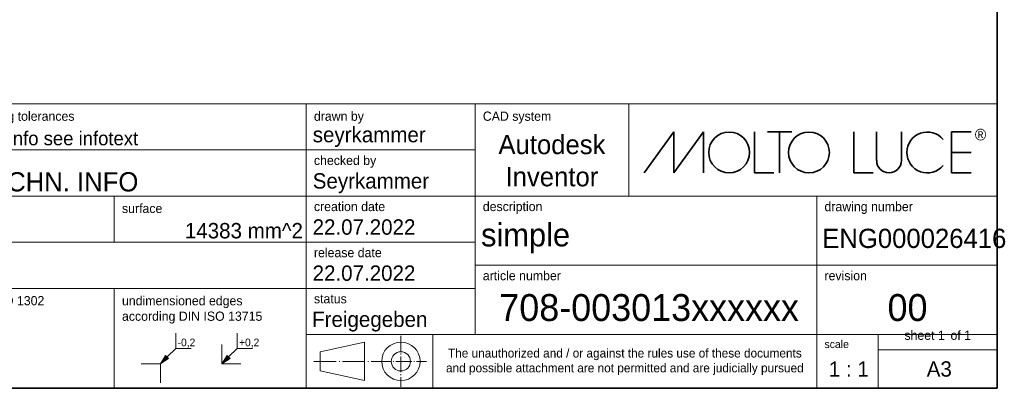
# Model space of a CAD drawing. Header units: millimetres. Extents: x 7 to 414, y 7 to 290.
# Tile 53 of 86: x 286 to 414, y 7 to 55. Entities that reach past the tile are written whole.
import ezdxf
from ezdxf.enums import TextEntityAlignment as Align

# ---------------------------------------------------------------- set-up
doc = ezdxf.new("R2010")
doc.units = ezdxf.units.MM
doc.linetypes.add('LONG_DASH_DOTTED', pattern=[0.3001, 0.2362, -0.0295, 0.0049, -0.0295])
for name, color, linetype, lineweight in [('Rahmen (ISO)', 7, 'Continuous', 35), ('Schraffur (ISO)', 7, 'Continuous', 18), ('Skizziergeometrie (ISO)', 7, 'Continuous', 18), ('Symbol (ISO)', 7, 'Continuous', 18), ('Titel (ISO)', 7, 'Continuous', 18)]:
    doc.layers.add(name, color=color, linetype=linetype, lineweight=lineweight)
doc.styles.add('MoltoLuce 2 mm', font='txt')
doc.styles.add('MoltoLuce 3_5 mm', font='txt')
doc.styles.add('Textstil87', font='txt')
doc.styles.add('Textstil90', font='txt')
doc.styles.add('Textstil92', font='txt')

# ---------------------------------------------------------------- blocks, each defined once
blk = doc.blocks.new('Ränder MoltoLuce')
at = {"layer": 'Rahmen (ISO)'}
for p, q in [((413, 290), (413, 7)), ((413, 7), (7, 7))]:
    blk.add_line(p, q, dxfattribs=at)
blk = doc.blocks.new('Schriftfelder MoltoLuce')
at = {"layer": 'Schraffur (ISO)'}
for points in [[(305.08, 10.87), (304, 10.19), (304.69, 11.26)], [(313.08, 10.87), (312, 10.19), (312.69, 11.26)]]:
    blk.add_hatch(color=256, dxfattribs=at).paths.add_polyline_path(points)
at = {"layer": 'Skizziergeometrie (ISO)', "color": 7, "linetype": 'Continuous', "lineweight": 18}
for p, q in [((306, 14.19), (306, 12.19)), ((314, 14.19), (314, 12.19)), ((304.88, 11.07), (306, 12.19)), ((306, 12.19), (308, 12.19)), ((312, 12.69), (312, 10.19)), ((312.88, 11.07), (314, 12.19)), ((314, 12.19), (316, 12.19)), ((304, 10.19), (304.69, 11.26)), ((305.08, 10.87), (304, 10.19)), ((304.69, 11.26), (305.08, 10.87)), ((312, 10.19), (312.69, 11.26)), ((313.08, 10.87), (312, 10.19)), ((312.69, 11.26), (313.08, 10.87)), ((301.5, 10.19), (304, 10.19)), ((304, 10.19), (304, 7.69)), ((312, 10.19), (314.5, 10.19))]:
    blk.add_line(p, q, dxfattribs=at)
at = {"layer": 'Titel (ISO)'}
for p, q in [((194, 44), (413, 44)), ((323, 7), (323, 44)), ((345, 44), (345, 32)), ((345, 44), (345, 14)), ((365, 32), (365, 44)), ((413, 44), (413, 7)), ((268, 38), (345, 38)), ((268, 32), (323, 32)), ((298, 26), (298, 32)), ((323, 32), (413, 32)), ((389.5, 32), (389.5, 7)), ((268, 26), (323, 26)), ((323, 26), (345, 26)), ((345, 23), (413, 23)), ((268, 20), (345, 20)), ((298, 7), (298, 20)), ((323, 14), (413, 14)), ((339.5, 14), (339.5, 7)), ((397.5, 7), (397.5, 14)), ((413, 12), (397.5, 12)), ((413, 7), (194, 7))]:
    blk.add_line(p, q, dxfattribs=at)
at = {"layer": 'Titel (ISO)', "lineweight": 35}
for p, q in [((367.03, 35.02), (370.9, 40.35)), ((370.9, 40.35), (370.9, 35.02)), ((370.9, 35.02), (374.76, 40.35)), ((374.76, 40.35), (374.76, 35.02)), ((381.38, 40.35), (381.38, 35.02)), ((383.09, 40.35), (386.23, 40.35)), ((384.66, 40.35), (384.66, 35.02)), ((394.34, 40.35), (394.34, 35.02)), ((397.29, 40.35), (397.29, 36.63)), ((400.52, 36.63), (400.52, 40.35)), ((407.06, 40.35), (407.06, 35.02)), ((409.59, 40.35), (407.06, 40.35)), ((407.06, 37.68), (409.59, 37.68)), ((381.38, 35.02), (383.91, 35.02)), ((394.34, 35.02), (396.86, 35.02)), ((407.06, 35.02), (409.59, 35.02))]:
    blk.add_line(p, q, dxfattribs=at)
at = {"layer": 'Titel (ISO)', "lineweight": 18}
for p, q in [((330.58, 13), (324.83, 11.75)), ((330.58, 8), (330.58, 13)), ((324.83, 11.75), (324.83, 9.25)), ((324.83, 9.25), (330.58, 8))]:
    blk.add_line(p, q, dxfattribs=at)
at = {"layer": 'Titel (ISO)', "linetype": 'LONG_DASH_DOTTED', "lineweight": 18, "ltscale": 8.746328}
for p, q in [((335.33, 13.83), (335.33, 7.17)), ((332, 10.5), (338.67, 10.5))]:
    blk.add_line(p, q, dxfattribs=at)
at = {"layer": 'Titel (ISO)', "linetype": 'LONG_DASH_DOTTED', "lineweight": 18, "ltscale": 12.318108}
blk.add_line((324, 10.5), (333.39, 10.5), dxfattribs=at)
at = {"layer": 'Titel (ISO)', "lineweight": 35}
for centre in [(378.08, 37.68), (388.48, 37.68)]:
    blk.add_circle(centre, 2.66, dxfattribs=at)
at = {"layer": 'Titel (ISO)', "lineweight": 18}
for radius in [2.5, 1.25]:
    blk.add_circle((335.33, 10.5), radius, dxfattribs=at)
at = {"layer": 'Titel (ISO)', "lineweight": 35}
for centre, radius, start, end in [((403.9, 37.68), 2.66, 39.3418, 320.6582), ((398.91, 36.63), 1.61, 180, 0)]:
    blk.add_arc(centre, radius, start, end, dxfattribs=at)
at = {"layer": 'Symbol (ISO)', "char_height": 1, "attachment_point": 7, "style": 'MoltoLuce 3_5 mm'}
for s, insert in [('\\fTSTAR PRO|b0|i0;\\H10.0000;\\fTSTAR PRO|b0|i0;\\H1.0000;-0,2', (306.25, 12.28)), ('\\fTSTAR PRO|b0|i0;\\H10.0000;\\fTSTAR PRO|b0|i0;\\H1.0000;+0,2', (314.25, 12.28))]:
    blk.add_mtext(s, dxfattribs=dict(at, insert=insert))
at = {"layer": 'Titel (ISO)', "style": 'MoltoLuce 2 mm'}
for s, insert, char_height, attachment_point in [('\\fTSTAR PRO|b0|i0;\\H1.2000;general manufacturing tolerances', (269, 43), 1.2, 1), ('\\fTSTAR PRO|b0|i0;\\H1.2000;drawn by', (324, 43), 1.2, 1), ('\\fTSTAR PRO|b0|i0;\\H1.2000;CAD system', (346, 43), 1.2, 1), ('\\fTSTAR PRO|b0|i0;\\H1.8000;acc. technical info see infotext', (269, 39.5), 1.8, 4), ('\\fTSTAR PRO Headline|b0|i0;\\H1.5000;®', (410.09, 40.75), 1.5, 1), ('\\fTSTAR PRO|b0|i0;\\H1.2000;checked by', (324, 37.25), 1.2, 1), ('\\fTSTAR PRO|b0|i0;\\H2.5000;_ ACC.TECHN. INFO     ', (269, 33.5), 2.5, 4), ('\\fTSTAR PRO|b0|i0;\\H1.2000;surface', (299, 31), 1.2, 1), ('\\fTSTAR PRO|b0|i0;\\H1.2000;creation date', (324, 31.25), 1.2, 1), ('\\fTSTAR PRO|b0|i0;\\H1.2000;description', (346, 31.25), 1.2, 1), ('\\fTSTAR PRO|b0|i0;\\H1.2000;drawing number\\fTSTAR PRO|b0|i0;\\H1.8000;\\P', (390.5, 31.24), 1.2, 1), ('\\fTSTAR PRO|b0|i0;\\H1.2000;release date', (324, 25.25), 1.2, 1), ('\\fTSTAR PRO|b0|i0;\\H1.2000;article number', (346, 22.25), 1.2, 1), ('\\fTSTAR PRO|b0|i0;\\H1.2000;revision', (390.5, 22.25), 1.2, 1), ('\\fTSTAR PRO|b0|i0;\\H1.2000;surface according ISO 1302', (269, 19), 1.2, 1), ('\\fTSTAR PRO|b0|i0;\\H1.2000;status', (324, 19.25), 1.2, 1), ('\\fTSTAR PRO|b0|i0;\\H1.0200;scale', (390.5, 13.25), 1.02, 1)]:
    blk.add_mtext(s, dxfattribs=dict(at, insert=insert, char_height=char_height, attachment_point=attachment_point))
at = {"layer": 'Titel (ISO)', "line_spacing_factor": 1.004773, "style": 'MoltoLuce 2 mm'}
for s, insert, char_height, attachment_point in [('\\fTSTAR PRO|b0|i0;\\H2.5000;Autodesk\\P\\fTSTAR PRO|b0|i0;\\H2.5000;Inventor', (355, 36.6), 2.5, 5), ('\\fTSTAR PRO|b0|i0;\\H1.2000;undimensioned edges\\P\\fTSTAR PRO|b0|i0;\\H1.2000;according DIN ISO 13715', (299, 18.99), 1.2, 1)]:
    blk.add_mtext(s, dxfattribs=dict(at, insert=insert, char_height=char_height, attachment_point=attachment_point))
at = {"layer": 'Titel (ISO)', "insert": (405.25, 14.5), "char_height": 2, "width": 32.2638, "attachment_point": 2, "style": 'MoltoLuce 2 mm'}
blk.add_mtext('\\fTSTAR PRO|b0|i0;\\H1.2000;sheet 1\\fTSTAR PRO|b0|i0;\\H2.0000; \\fTSTAR PRO|b0|i0;\\H1.2000;of 1', dxfattribs=at)
at = {"layer": 'Titel (ISO)', "color": 7, "insert": (364.5, 10.44), "char_height": 1.15, "attachment_point": 5, "line_spacing_factor": 1.004773, "style": 'MoltoLuce 2 mm'}
blk.add_mtext('\\fTSTAR PRO|b0|i0;\\H1.1500;The unauthorized and / or against the rules use of these documents\\P\\fTSTAR PRO|b0|i0;\\H1.1500;and possible attachment are not permitted and are judicially pursued', dxfattribs=at)
at = {"layer": 'Titel (ISO)'}
for tag, p, height, style in [('KONSTRUKTEUR_001', (323.85, 39), 2, 'MoltoLuce 2 mm'), ('KONSTR._GEN._VON_001', (323.85, 32.98), 2, 'MoltoLuce 2 mm'), ('MASSE\\P3;_001', (268.8, 26.81), 2, 'MoltoLuce 2 mm'), ('BEREICH\\P0;_001', (307.19, 26.5), 2, 'MoltoLuce 2 mm'), ('ERSTELLUNGSDATUM_001', (323.83, 26.98), 2, 'MoltoLuce 2 mm'), ('BESTANDSNUMMER_001', (345.77, 25.46), 3, 'Textstil92'), ('BAUTEILNUMMER_001', (390.21, 25.25), 2.5, 'Textstil90'), ('GENEHM.DAT._KONSTR._001', (323.83, 20.98), 2, 'MoltoLuce 2 mm'), ('PROJEKT_001', (348.15, 15.75), 3.5, 'Textstil87'), ('REVISIONSNUMMER_001', (398.72, 15.75), 3.5, 'Textstil87'), ('STATUS_001', (323.77, 14.98), 2, 'MoltoLuce 2 mm'), ('Anfänglicher_Ansichtsmaßstab_001', (391.07, 8.5), 2, 'MoltoLuce 2 mm'), ('Blattgröße_001', (403.82, 8.51), 2, 'MoltoLuce 2 mm')]:
    blk.add_attdef(tag, p, '', height=height, dxfattribs=dict(at, style=style))
at = {"layer": 'Titel (ISO)', "style": 'MoltoLuce 2 mm'}
blk.add_attdef('Oberfläche', text='', height=2, dxfattribs=at).set_placement((310, 23.5), align=Align.MIDDLE_CENTER)

msp = doc.modelspace()

# ---------------------------------------------------------------- block references
msp.add_blockref('Ränder MoltoLuce', (0, 0))
ref = msp.add_blockref('Schriftfelder MoltoLuce', (0, 0))
ref.add_attrib('BAUTEILNUMMER_001', 'ENG000026416', (390.209, 25.254), dxfattribs={"layer": 'Titel (ISO)', "height": 2.5, "style": 'Textstil90'})
ref.add_attrib('BESTANDSNUMMER_001', 'simple', (345.773, 25.459), dxfattribs={"layer": 'Titel (ISO)', "height": 3, "style": 'Textstil92'})
ref.add_attrib('KONSTRUKTEUR_001', 'seyrkammer', (323.849, 39), dxfattribs={"layer": 'Titel (ISO)', "height": 2, "style": 'MoltoLuce 2 mm'})
ref.add_attrib('KONSTR._GEN._VON_001', 'Seyrkammer', (323.849, 32.978), dxfattribs={"layer": 'Titel (ISO)', "height": 2, "style": 'MoltoLuce 2 mm'})
ref.add_attrib('ERSTELLUNGSDATUM_001', '22.07.2022', (323.832, 26.98), dxfattribs={"layer": 'Titel (ISO)', "height": 2, "style": 'MoltoLuce 2 mm'})
ref.add_attrib('GENEHM.DAT._KONSTR._001', '22.07.2022', (323.832, 20.98), dxfattribs={"layer": 'Titel (ISO)', "height": 2, "style": 'MoltoLuce 2 mm'})
ref.add_attrib('STATUS_001', 'Freigegeben', (323.767, 14.978), dxfattribs={"layer": 'Titel (ISO)', "height": 2, "style": 'MoltoLuce 2 mm'})
ref.add_attrib('BEREICH\\P0;_001', '14383 mm^ 2', (307.192, 26.503), dxfattribs={"layer": 'Titel (ISO)', "height": 2, "style": 'MoltoLuce 2 mm'})
ref.add_attrib('Blattgröße_001', 'A3', (403.815, 8.513), dxfattribs={"layer": 'Titel (ISO)', "height": 2, "style": 'MoltoLuce 2 mm'})
ref.add_attrib('Anfänglicher_Ansichtsmaßstab_001', '1 : 1', (391.068, 8.501), dxfattribs={"layer": 'Titel (ISO)', "height": 2, "style": 'MoltoLuce 2 mm'})
ref.add_attrib('PROJEKT_001', '708-003013xxxxxx', (348.147, 15.755), dxfattribs={"layer": 'Titel (ISO)', "height": 3.5, "style": 'Textstil87'})
ref.add_attrib('REVISIONSNUMMER_001', '00', (398.717, 15.755), dxfattribs={"layer": 'Titel (ISO)', "height": 3.5, "style": 'Textstil87'})

doc.saveas('drawing.dxf')
